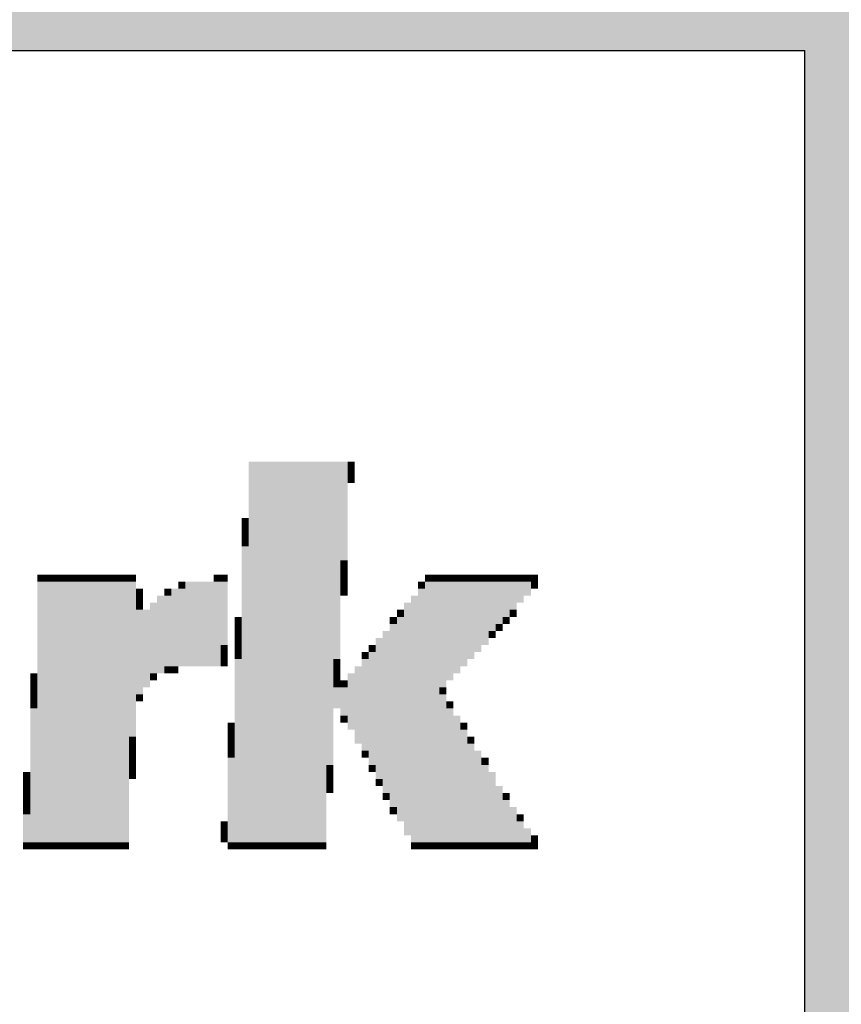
# Model space of a CAD drawing. Header units: millimetres. Extents: x -15250 to 1651995, y -140807 to 78716.
# Tile 18 of 45: x 51109 to 51222, y -97632 to -97496. Entities that reach past the tile are written whole.
import ezdxf
from ezdxf.enums import TextEntityAlignment as Align

# ---------------------------------------------------------------- set-up
doc = ezdxf.new("R2010")
doc.units = ezdxf.units.MM
doc.header["$LTSCALE"] = 100
doc.layers.add('030-PBR popis', color=12, linetype='Continuous', lineweight=9)
doc.styles.add('ISOCPEUB_10', font='isocpeur.ttf')
doc.styles.add('ISOCPEUR', font='isocpeur.ttf')
doc.styles.add('ISOCPEUR_10', font='isocpeur.ttf')

# ---------------------------------------------------------------- blocks, each defined once
blk = doc.blocks.new('KIMBER_1')
at = {"color": 7}
for points in [[(0.84948, 0.04577), (0.84948, -0.03839), (0.84792, 0.04577), (0.84792, -0.03839)], [(0.85104, 0.04577), (0.85104, -0.03839), (0.84948, 0.04577), (0.84948, -0.03839)], [(0.8526, 0.04577), (0.8526, -0.03839), (0.85104, 0.04577), (0.85104, -0.03839)], [(0.85416, 0.04577), (0.85416, -0.03839), (0.8526, 0.04577), (0.8526, -0.03839)], [(0.85572, 0.04577), (0.85572, -0.03839), (0.85416, 0.04577), (0.85416, -0.03839)], [(0.85728, 0.04577), (0.85728, -0.03839), (0.85572, 0.04577), (0.85572, -0.03839)], [(0.85883, 0.04577), (0.85883, -0.03839), (0.85728, 0.04577), (0.85728, -0.03839)], [(0.86039, 0.04577), (0.86039, -0.03839), (0.85883, 0.04577), (0.85883, -0.03839)], [(0.86195, 0.04577), (0.86195, -0.03839), (0.86039, 0.04577), (0.86039, -0.03839)], [(0.86351, 0.04577), (0.86351, -0.03839), (0.86195, 0.04577), (0.86195, -0.03839)], [(0.86507, 0.04577), (0.86507, -0.03839), (0.86351, 0.04577), (0.86351, -0.03839)], [(0.86663, 0.04577), (0.86663, -0.02125), (0.86507, 0.04577), (0.86507, -0.02125)], [(0.86818, 0.04577), (0.86818, 0.00213), (0.86663, 0.04577), (0.86663, 0.00213)], [(0.86974, 0.04577), (0.86974, 0.02395), (0.86818, 0.04577), (0.86818, 0.02395)], [(0.8713, 0.04577), (0.8713, 0.04421), (0.86974, 0.04577), (0.86974, 0.04421)], [(0.8713, 0.04421), (0.8713, 0.04265), (0.86974, 0.04421), (0.86974, 0.04265)], [(0.8713, 0.04265), (0.8713, 0.04109), (0.86974, 0.04265), (0.86974, 0.04109)], [(0.84792, 0.0333), (0.84792, 0.03174), (0.84637, 0.0333), (0.84637, 0.03174)], [(0.84792, 0.03174), (0.84792, 0.03018), (0.84637, 0.03174), (0.84637, 0.03018)], [(0.84792, 0.03018), (0.84792, 0.02862), (0.84637, 0.03018), (0.84637, 0.02862)], [(0.84792, 0.02862), (0.84792, 0.02706), (0.84637, 0.02862), (0.84637, 0.02706)], [(0.84792, 0.02706), (0.84792, -0.03839), (0.84637, 0.02706), (0.84637, -0.03839)], [(0.86974, 0.02395), (0.86974, 0.02239), (0.86818, 0.02395), (0.86818, 0.02239)], [(0.86974, 0.02239), (0.86974, 0.02083), (0.86818, 0.02239), (0.86818, 0.02083)], [(0.80273, 0.02083), (0.80273, 0.01927), (0.80117, 0.02083), (0.80117, 0.01927)], [(0.80429, 0.02083), (0.80429, 0.01927), (0.80273, 0.02083), (0.80273, 0.01927)], [(0.80585, 0.02083), (0.80585, 0.01927), (0.80429, 0.02083), (0.80429, 0.01927)], [(0.80741, 0.02083), (0.80741, 0.01927), (0.80585, 0.02083), (0.80585, 0.01927)], [(0.80896, 0.02083), (0.80896, 0.01927), (0.80741, 0.02083), (0.80741, 0.01927)], [(0.81052, 0.02083), (0.81052, 0.01927), (0.80896, 0.02083), (0.80896, 0.01927)], [(0.81208, 0.02083), (0.81208, 0.01927), (0.81052, 0.02083), (0.81052, 0.01927)], [(0.81364, 0.02083), (0.81364, 0.01927), (0.81208, 0.02083), (0.81208, 0.01927)], [(0.8152, 0.02083), (0.8152, 0.01927), (0.81364, 0.02083), (0.81364, 0.01927)], [(0.81676, 0.02083), (0.81676, 0.01927), (0.8152, 0.02083), (0.8152, 0.01927)], [(0.81831, 0.02083), (0.81831, 0.01927), (0.81676, 0.02083), (0.81676, 0.01927)], [(0.81987, 0.02083), (0.81987, 0.01927), (0.81831, 0.02083), (0.81831, 0.01927)], [(0.82143, 0.02083), (0.82143, 0.01927), (0.81987, 0.02083), (0.81987, 0.01927)], [(0.82299, 0.02083), (0.82299, 0.01927), (0.82143, 0.02083), (0.82143, 0.01927)], [(0.84169, 0.02083), (0.84169, 0.01927), (0.84013, 0.02083), (0.84013, 0.01927)], [(0.84325, 0.02083), (0.84325, 0.01927), (0.84169, 0.02083), (0.84169, 0.01927)], [(0.86974, 0.02083), (0.86974, 0.01927), (0.86818, 0.02083), (0.86818, 0.01927)], [(0.88844, 0.02083), (0.88844, 0.01927), (0.88689, 0.02083), (0.88689, 0.01927)], [(0.89, 0.02083), (0.89, 0.01927), (0.88844, 0.02083), (0.88844, 0.01927)], [(0.89156, 0.02083), (0.89156, 0.01927), (0.89, 0.02083), (0.89, 0.01927)], [(0.89312, 0.02083), (0.89312, 0.01927), (0.89156, 0.02083), (0.89156, 0.01927)], [(0.89468, 0.02083), (0.89468, 0.01927), (0.89312, 0.02083), (0.89312, 0.01927)], [(0.89624, 0.02083), (0.89624, 0.01927), (0.89468, 0.02083), (0.89468, 0.01927)], [(0.89779, 0.02083), (0.89779, 0.01927), (0.89624, 0.02083), (0.89624, 0.01927)], [(0.89935, 0.02083), (0.89935, 0.01927), (0.89779, 0.02083), (0.89779, 0.01927)], [(0.90091, 0.02083), (0.90091, 0.01927), (0.89935, 0.02083), (0.89935, 0.01927)], [(0.90247, 0.02083), (0.90247, 0.01927), (0.90091, 0.02083), (0.90091, 0.01927)], [(0.90403, 0.02083), (0.90403, 0.01927), (0.90247, 0.02083), (0.90247, 0.01927)], [(0.90559, 0.02083), (0.90559, 0.01927), (0.90403, 0.02083), (0.90403, 0.01927)], [(0.90715, 0.02083), (0.90715, 0.01927), (0.90559, 0.02083), (0.90559, 0.01927)], [(0.9087, 0.02083), (0.9087, 0.01927), (0.90715, 0.02083), (0.90715, 0.01927)], [(0.91026, 0.02083), (0.91026, 0.01927), (0.9087, 0.02083), (0.9087, 0.01927)], [(0.91182, 0.02083), (0.91182, 0.01927), (0.91026, 0.02083), (0.91026, 0.01927)], [(0.80273, 0.01927), (0.80273, -0.03839), (0.80117, 0.01927), (0.80117, -0.03839)], [(0.80429, 0.01927), (0.80429, -0.03839), (0.80273, 0.01927), (0.80273, -0.03839)], [(0.80585, 0.01927), (0.80585, -0.03839), (0.80429, 0.01927), (0.80429, -0.03839)], [(0.80741, 0.01927), (0.80741, -0.03839), (0.80585, 0.01927), (0.80585, -0.03839)], [(0.80896, 0.01927), (0.80896, -0.03839), (0.80741, 0.01927), (0.80741, -0.03839)], [(0.81052, 0.01927), (0.81052, -0.03839), (0.80896, 0.01927), (0.80896, -0.03839)], [(0.81208, 0.01927), (0.81208, -0.03839), (0.81052, 0.01927), (0.81052, -0.03839)], [(0.81364, 0.01927), (0.81364, -0.03839), (0.81208, 0.01927), (0.81208, -0.03839)], [(0.8152, 0.01927), (0.8152, -0.03839), (0.81364, 0.01927), (0.81364, -0.03839)], [(0.81676, 0.01927), (0.81676, -0.03839), (0.8152, 0.01927), (0.8152, -0.03839)], [(0.81831, 0.01927), (0.81831, -0.03839), (0.81676, 0.01927), (0.81676, -0.03839)], [(0.81987, 0.01927), (0.81987, -0.03839), (0.81831, 0.01927), (0.81831, -0.03839)], [(0.82143, 0.01927), (0.82143, -0.03839), (0.81987, 0.01927), (0.81987, -0.03839)], [(0.82299, 0.01927), (0.82299, -0.01501), (0.82143, 0.01927), (0.82143, -0.01501)], [(0.82455, 0.01771), (0.82455, 0.01615), (0.82299, 0.01771), (0.82299, 0.01615)], [(0.83078, 0.01771), (0.83078, 0.01615), (0.82922, 0.01771), (0.82922, 0.01615)], [(0.83234, 0.01771), (0.83234, 0.00057), (0.83078, 0.01771), (0.83078, 0.00057)], [(0.8339, 0.01927), (0.8339, 0.01771), (0.83234, 0.01927), (0.83234, 0.01771)], [(0.8339, 0.01771), (0.8339, 0.00057), (0.83234, 0.01771), (0.83234, 0.00057)], [(0.83546, 0.01927), (0.83546, 0.00057), (0.8339, 0.01927), (0.8339, 0.00057)], [(0.83702, 0.01927), (0.83702, 0.00057), (0.83546, 0.01927), (0.83546, 0.00057)], [(0.83857, 0.01927), (0.83857, 0.00057), (0.83702, 0.01927), (0.83702, 0.00057)], [(0.84013, 0.01927), (0.84013, 0.00057), (0.83857, 0.01927), (0.83857, 0.00057)], [(0.84169, 0.01927), (0.84169, 0.00057), (0.84013, 0.01927), (0.84013, 0.00057)], [(0.84325, 0.01927), (0.84325, 0.00525), (0.84169, 0.01927), (0.84169, 0.00525)], [(0.86974, 0.01927), (0.86974, 0.01771), (0.86818, 0.01927), (0.86818, 0.01771)], [(0.86974, 0.01771), (0.86974, 0.01615), (0.86818, 0.01771), (0.86818, 0.01615)], [(0.88689, 0.01927), (0.88689, 0.01771), (0.88533, 0.01927), (0.88533, 0.01771)], [(0.88689, 0.01771), (0.88689, -0.03839), (0.88533, 0.01771), (0.88533, -0.03839)], [(0.88844, 0.01927), (0.88844, -0.03839), (0.88689, 0.01927), (0.88689, -0.03839)], [(0.89, 0.01927), (0.89, -0.03839), (0.88844, 0.01927), (0.88844, -0.03839)], [(0.89156, 0.01927), (0.89156, -0.0041), (0.89, 0.01927), (0.89, -0.0041)], [(0.89312, 0.01927), (0.89312, -0.00255), (0.89156, 0.01927), (0.89156, -0.00255)], [(0.89468, 0.01927), (0.89468, -0.00099), (0.89312, 0.01927), (0.89312, -0.00099)], [(0.89624, 0.01927), (0.89624, 0.00057), (0.89468, 0.01927), (0.89468, 0.00057)], [(0.89779, 0.01927), (0.89779, 0.00213), (0.89624, 0.01927), (0.89624, 0.00213)], [(0.89935, 0.01927), (0.89935, 0.00369), (0.89779, 0.01927), (0.89779, 0.00369)], [(0.90091, 0.01927), (0.90091, 0.00525), (0.89935, 0.01927), (0.89935, 0.00525)], [(0.90247, 0.01927), (0.90247, 0.00836), (0.90091, 0.01927), (0.90091, 0.00836)], [(0.90403, 0.01927), (0.90403, 0.00992), (0.90247, 0.01927), (0.90247, 0.00992)], [(0.90559, 0.01927), (0.90559, 0.01148), (0.90403, 0.01927), (0.90403, 0.01148)], [(0.90715, 0.01927), (0.90715, 0.01304), (0.90559, 0.01927), (0.90559, 0.01304)], [(0.9087, 0.01927), (0.9087, 0.0146), (0.90715, 0.01927), (0.90715, 0.0146)], [(0.91026, 0.01927), (0.91026, 0.01615), (0.9087, 0.01927), (0.9087, 0.01615)], [(0.91182, 0.01927), (0.91182, 0.01771), (0.91026, 0.01927), (0.91026, 0.01771)], [(0.82455, 0.01615), (0.82455, 0.0146), (0.82299, 0.01615), (0.82299, 0.0146)], [(0.82922, 0.01615), (0.82922, -0.00099), (0.82766, 0.01615), (0.82766, -0.00099)], [(0.83078, 0.01615), (0.83078, 0.00057), (0.82922, 0.01615), (0.82922, 0.00057)], [(0.88533, 0.01615), (0.88533, -0.03839), (0.88377, 0.01615), (0.88377, -0.03839)], [(0.82455, 0.0146), (0.82455, 0.01304), (0.82299, 0.0146), (0.82299, 0.01304)], [(0.82766, 0.0146), (0.82766, -0.00099), (0.82611, 0.0146), (0.82611, -0.00099)], [(0.88377, 0.0146), (0.88377, -0.03683), (0.88221, 0.0146), (0.88221, -0.03683)], [(0.82455, 0.01304), (0.82455, -0.00566), (0.82299, 0.01304), (0.82299, -0.00566)], [(0.82611, 0.01304), (0.82611, -0.0041), (0.82455, 0.01304), (0.82455, -0.0041)], [(0.84637, 0.01148), (0.84637, 0.00992), (0.84481, 0.01148), (0.84481, 0.00992)], [(0.88065, 0.01148), (0.88065, 0.00992), (0.87909, 0.01148), (0.87909, 0.00992)], [(0.88221, 0.01304), (0.88221, 0.01148), (0.88065, 0.01304), (0.88065, 0.01148)], [(0.88221, 0.01148), (0.88221, -0.03372), (0.88065, 0.01148), (0.88065, -0.03372)], [(0.90559, 0.01148), (0.90559, 0.00992), (0.90403, 0.01148), (0.90403, 0.00992)], [(0.90715, 0.01304), (0.90715, 0.01148), (0.90559, 0.01304), (0.90559, 0.01148)], [(0.84637, 0.00992), (0.84637, 0.00836), (0.84481, 0.00992), (0.84481, 0.00836)], [(0.88065, 0.00992), (0.88065, -0.0306), (0.87909, 0.00992), (0.87909, -0.0306)], [(0.90403, 0.00992), (0.90403, 0.00836), (0.90247, 0.00992), (0.90247, 0.00836)], [(0.84637, 0.00836), (0.84637, 0.0068), (0.84481, 0.00836), (0.84481, 0.0068)], [(0.84637, 0.0068), (0.84637, 0.00525), (0.84481, 0.0068), (0.84481, 0.00525)], [(0.87753, 0.0068), (0.87753, -0.02436), (0.87598, 0.0068), (0.87598, -0.02436)], [(0.87909, 0.00836), (0.87909, -0.02748), (0.87753, 0.00836), (0.87753, -0.02748)], [(0.90247, 0.00836), (0.90247, 0.0068), (0.90091, 0.00836), (0.90091, 0.0068)], [(0.84325, 0.00525), (0.84325, 0.00369), (0.84169, 0.00525), (0.84169, 0.00369)], [(0.84637, 0.00525), (0.84637, 0.00369), (0.84481, 0.00525), (0.84481, 0.00369)], [(0.87598, 0.00525), (0.87598, 0.00369), (0.87442, 0.00525), (0.87442, 0.00369)], [(0.84325, 0.00369), (0.84325, 0.00213), (0.84169, 0.00369), (0.84169, 0.00213)], [(0.84637, 0.00369), (0.84637, 0.00213), (0.84481, 0.00369), (0.84481, 0.00213)], [(0.87442, 0.00369), (0.87442, 0.00213), (0.87286, 0.00369), (0.87286, 0.00213)], [(0.87598, 0.00369), (0.87598, -0.02125), (0.87442, 0.00369), (0.87442, -0.02125)], [(0.83078, 0.00057), (0.83078, -0.00099), (0.82922, 0.00057), (0.82922, -0.00099)], [(0.83234, 0.00057), (0.83234, -0.00099), (0.83078, 0.00057), (0.83078, -0.00099)], [(0.84325, 0.00213), (0.84325, 0.00057), (0.84169, 0.00213), (0.84169, 0.00057)], [(0.84637, 0.00213), (0.84637, -0.03839), (0.84481, 0.00213), (0.84481, -0.03839)], [(0.86818, 0.00213), (0.86818, 0.00057), (0.86663, 0.00213), (0.86663, 0.00057)], [(0.86818, 0.00057), (0.86818, -0.00099), (0.86663, 0.00057), (0.86663, -0.00099)], [(0.87286, 0.00057), (0.87286, -0.01657), (0.8713, 0.00057), (0.8713, -0.01657)], [(0.87442, 0.00213), (0.87442, -0.01813), (0.87286, 0.00213), (0.87286, -0.01813)], [(0.80117, -0.00099), (0.80117, -0.00255), (0.79961, -0.00099), (0.79961, -0.00255)], [(0.82766, -0.00099), (0.82766, -0.00255), (0.82611, -0.00099), (0.82611, -0.00255)], [(0.86818, -0.00099), (0.86818, -0.00255), (0.86663, -0.00099), (0.86663, -0.00255)], [(0.8713, -0.00099), (0.8713, -0.01346), (0.86974, -0.00099), (0.86974, -0.01346)], [(0.80117, -0.00255), (0.80117, -0.0041), (0.79961, -0.00255), (0.79961, -0.0041)], [(0.80117, -0.0041), (0.80117, -0.00566), (0.79961, -0.0041), (0.79961, -0.00566)], [(0.86818, -0.00255), (0.86818, -0.0041), (0.86663, -0.00255), (0.86663, -0.0041)], [(0.86818, -0.0041), (0.86818, -0.00878), (0.86663, -0.0041), (0.86663, -0.00878)], [(0.86974, -0.00255), (0.86974, -0.0041), (0.86818, -0.00255), (0.86818, -0.0041)], [(0.86974, -0.0041), (0.86974, -0.01034), (0.86818, -0.0041), (0.86818, -0.01034)], [(0.89156, -0.0041), (0.89156, -0.00566), (0.89, -0.0041), (0.89, -0.00566)], [(0.80117, -0.00566), (0.80117, -0.00722), (0.79961, -0.00566), (0.79961, -0.00722)], [(0.82455, -0.00566), (0.82455, -0.00722), (0.82299, -0.00566), (0.82299, -0.00722)], [(0.89156, -0.00566), (0.89156, -0.03839), (0.89, -0.00566), (0.89, -0.03839)], [(0.80117, -0.00722), (0.80117, -0.00878), (0.79961, -0.00722), (0.79961, -0.00878)], [(0.89312, -0.00722), (0.89312, -0.00878), (0.89156, -0.00722), (0.89156, -0.00878)], [(0.80117, -0.00878), (0.80117, -0.03839), (0.79961, -0.00878), (0.79961, -0.03839)], [(0.86974, -0.01034), (0.86974, -0.0119), (0.86818, -0.01034), (0.86818, -0.0119)], [(0.89312, -0.00878), (0.89312, -0.03839), (0.89156, -0.00878), (0.89156, -0.03839)], [(0.89468, -0.01034), (0.89468, -0.03839), (0.89312, -0.01034), (0.89312, -0.03839)], [(0.84481, -0.0119), (0.84481, -0.01346), (0.84325, -0.0119), (0.84325, -0.01346)], [(0.89624, -0.0119), (0.89624, -0.01346), (0.89468, -0.0119), (0.89468, -0.01346)], [(0.82299, -0.01501), (0.82299, -0.01657), (0.82143, -0.01501), (0.82143, -0.01657)], [(0.84481, -0.01346), (0.84481, -0.01501), (0.84325, -0.01346), (0.84325, -0.01501)], [(0.84481, -0.01501), (0.84481, -0.01657), (0.84325, -0.01501), (0.84325, -0.01657)], [(0.89624, -0.01346), (0.89624, -0.03839), (0.89468, -0.01346), (0.89468, -0.03839)], [(0.89779, -0.01501), (0.89779, -0.01657), (0.89624, -0.01501), (0.89624, -0.01657)], [(0.82299, -0.01657), (0.82299, -0.01813), (0.82143, -0.01657), (0.82143, -0.01813)], [(0.84481, -0.01657), (0.84481, -0.01813), (0.84325, -0.01657), (0.84325, -0.01813)], [(0.89779, -0.01657), (0.89779, -0.03839), (0.89624, -0.01657), (0.89624, -0.03839)], [(0.82299, -0.01813), (0.82299, -0.01969), (0.82143, -0.01813), (0.82143, -0.01969)], [(0.84481, -0.01813), (0.84481, -0.01969), (0.84325, -0.01813), (0.84325, -0.01969)], [(0.87442, -0.01813), (0.87442, -0.01969), (0.87286, -0.01813), (0.87286, -0.01969)], [(0.89935, -0.01813), (0.89935, -0.03839), (0.89779, -0.01813), (0.89779, -0.03839)], [(0.82299, -0.01969), (0.82299, -0.02125), (0.82143, -0.01969), (0.82143, -0.02125)], [(0.82299, -0.02125), (0.82299, -0.02281), (0.82143, -0.02125), (0.82143, -0.02281)], [(0.84481, -0.01969), (0.84481, -0.03839), (0.84325, -0.01969), (0.84325, -0.03839)], [(0.86663, -0.02125), (0.86663, -0.02281), (0.86507, -0.02125), (0.86507, -0.02281)], [(0.87598, -0.02125), (0.87598, -0.02281), (0.87442, -0.02125), (0.87442, -0.02281)], [(0.90091, -0.01969), (0.90091, -0.02125), (0.89935, -0.01969), (0.89935, -0.02125)], [(0.90091, -0.02125), (0.90091, -0.03839), (0.89935, -0.02125), (0.89935, -0.03839)], [(0.79961, -0.02281), (0.79961, -0.02436), (0.79805, -0.02281), (0.79805, -0.02436)], [(0.82299, -0.02281), (0.82299, -0.02436), (0.82143, -0.02281), (0.82143, -0.02436)], [(0.86663, -0.02281), (0.86663, -0.02436), (0.86507, -0.02281), (0.86507, -0.02436)], [(0.90247, -0.02281), (0.90247, -0.03839), (0.90091, -0.02281), (0.90091, -0.03839)], [(0.79961, -0.02436), (0.79961, -0.02592), (0.79805, -0.02436), (0.79805, -0.02592)], [(0.79961, -0.02592), (0.79961, -0.02748), (0.79805, -0.02592), (0.79805, -0.02748)], [(0.86663, -0.02436), (0.86663, -0.02592), (0.86507, -0.02436), (0.86507, -0.02592)], [(0.86663, -0.02592), (0.86663, -0.02748), (0.86507, -0.02592), (0.86507, -0.02748)], [(0.87753, -0.02436), (0.87753, -0.02592), (0.87598, -0.02436), (0.87598, -0.02592)], [(0.90403, -0.02592), (0.90403, -0.03839), (0.90247, -0.02592), (0.90247, -0.03839)], [(0.79961, -0.02748), (0.79961, -0.02904), (0.79805, -0.02748), (0.79805, -0.02904)], [(0.87909, -0.02748), (0.87909, -0.02904), (0.87753, -0.02748), (0.87753, -0.02904)], [(0.90559, -0.02748), (0.90559, -0.02904), (0.90403, -0.02748), (0.90403, -0.02904)], [(0.79961, -0.02904), (0.79961, -0.0306), (0.79805, -0.02904), (0.79805, -0.0306)], [(0.90559, -0.02904), (0.90559, -0.03839), (0.90403, -0.02904), (0.90403, -0.03839)], [(0.79961, -0.0306), (0.79961, -0.03216), (0.79805, -0.0306), (0.79805, -0.03216)], [(0.79961, -0.03216), (0.79961, -0.03839), (0.79805, -0.03216), (0.79805, -0.03839)], [(0.88065, -0.0306), (0.88065, -0.03216), (0.87909, -0.0306), (0.87909, -0.03216)], [(0.90715, -0.0306), (0.90715, -0.03839), (0.90559, -0.0306), (0.90559, -0.03839)], [(0.9087, -0.03216), (0.9087, -0.03372), (0.90715, -0.03216), (0.90715, -0.03372)], [(0.84325, -0.03372), (0.84325, -0.03527), (0.84169, -0.03372), (0.84169, -0.03527)], [(0.9087, -0.03372), (0.9087, -0.03839), (0.90715, -0.03372), (0.90715, -0.03839)], [(0.84325, -0.03527), (0.84325, -0.03683), (0.84169, -0.03527), (0.84169, -0.03683)], [(0.84325, -0.03683), (0.84325, -0.03839), (0.84169, -0.03683), (0.84169, -0.03839)], [(0.91026, -0.03527), (0.91026, -0.03839), (0.9087, -0.03527), (0.9087, -0.03839)], [(0.91182, -0.03683), (0.91182, -0.03839), (0.91026, -0.03683), (0.91026, -0.03839)], [(0.79961, -0.03839), (0.79961, -0.03995), (0.79805, -0.03839), (0.79805, -0.03995)], [(0.80117, -0.03839), (0.80117, -0.03995), (0.79961, -0.03839), (0.79961, -0.03995)], [(0.80273, -0.03839), (0.80273, -0.03995), (0.80117, -0.03839), (0.80117, -0.03995)], [(0.80429, -0.03839), (0.80429, -0.03995), (0.80273, -0.03839), (0.80273, -0.03995)], [(0.80585, -0.03839), (0.80585, -0.03995), (0.80429, -0.03839), (0.80429, -0.03995)], [(0.80741, -0.03839), (0.80741, -0.03995), (0.80585, -0.03839), (0.80585, -0.03995)], [(0.80896, -0.03839), (0.80896, -0.03995), (0.80741, -0.03839), (0.80741, -0.03995)], [(0.81052, -0.03839), (0.81052, -0.03995), (0.80896, -0.03839), (0.80896, -0.03995)], [(0.81208, -0.03839), (0.81208, -0.03995), (0.81052, -0.03839), (0.81052, -0.03995)], [(0.81364, -0.03839), (0.81364, -0.03995), (0.81208, -0.03839), (0.81208, -0.03995)], [(0.8152, -0.03839), (0.8152, -0.03995), (0.81364, -0.03839), (0.81364, -0.03995)], [(0.81676, -0.03839), (0.81676, -0.03995), (0.8152, -0.03839), (0.8152, -0.03995)], [(0.81831, -0.03839), (0.81831, -0.03995), (0.81676, -0.03839), (0.81676, -0.03995)], [(0.81987, -0.03839), (0.81987, -0.03995), (0.81831, -0.03839), (0.81831, -0.03995)], [(0.82143, -0.03839), (0.82143, -0.03995), (0.81987, -0.03839), (0.81987, -0.03995)], [(0.84481, -0.03839), (0.84481, -0.03995), (0.84325, -0.03839), (0.84325, -0.03995)], [(0.84637, -0.03839), (0.84637, -0.03995), (0.84481, -0.03839), (0.84481, -0.03995)], [(0.84792, -0.03839), (0.84792, -0.03995), (0.84637, -0.03839), (0.84637, -0.03995)], [(0.84948, -0.03839), (0.84948, -0.03995), (0.84792, -0.03839), (0.84792, -0.03995)], [(0.85104, -0.03839), (0.85104, -0.03995), (0.84948, -0.03839), (0.84948, -0.03995)], [(0.8526, -0.03839), (0.8526, -0.03995), (0.85104, -0.03839), (0.85104, -0.03995)], [(0.85416, -0.03839), (0.85416, -0.03995), (0.8526, -0.03839), (0.8526, -0.03995)], [(0.85572, -0.03839), (0.85572, -0.03995), (0.85416, -0.03839), (0.85416, -0.03995)], [(0.85728, -0.03839), (0.85728, -0.03995), (0.85572, -0.03839), (0.85572, -0.03995)], [(0.85883, -0.03839), (0.85883, -0.03995), (0.85728, -0.03839), (0.85728, -0.03995)], [(0.86039, -0.03839), (0.86039, -0.03995), (0.85883, -0.03839), (0.85883, -0.03995)], [(0.86195, -0.03839), (0.86195, -0.03995), (0.86039, -0.03839), (0.86039, -0.03995)], [(0.86351, -0.03839), (0.86351, -0.03995), (0.86195, -0.03839), (0.86195, -0.03995)], [(0.86507, -0.03839), (0.86507, -0.03995), (0.86351, -0.03839), (0.86351, -0.03995)], [(0.88533, -0.03839), (0.88533, -0.03995), (0.88377, -0.03839), (0.88377, -0.03995)], [(0.88689, -0.03839), (0.88689, -0.03995), (0.88533, -0.03839), (0.88533, -0.03995)], [(0.88844, -0.03839), (0.88844, -0.03995), (0.88689, -0.03839), (0.88689, -0.03995)], [(0.89, -0.03839), (0.89, -0.03995), (0.88844, -0.03839), (0.88844, -0.03995)], [(0.89156, -0.03839), (0.89156, -0.03995), (0.89, -0.03839), (0.89, -0.03995)], [(0.89312, -0.03839), (0.89312, -0.03995), (0.89156, -0.03839), (0.89156, -0.03995)], [(0.89468, -0.03839), (0.89468, -0.03995), (0.89312, -0.03839), (0.89312, -0.03995)], [(0.89624, -0.03839), (0.89624, -0.03995), (0.89468, -0.03839), (0.89468, -0.03995)], [(0.89779, -0.03839), (0.89779, -0.03995), (0.89624, -0.03839), (0.89624, -0.03995)], [(0.89935, -0.03839), (0.89935, -0.03995), (0.89779, -0.03839), (0.89779, -0.03995)], [(0.90091, -0.03839), (0.90091, -0.03995), (0.89935, -0.03839), (0.89935, -0.03995)], [(0.90247, -0.03839), (0.90247, -0.03995), (0.90091, -0.03839), (0.90091, -0.03995)], [(0.90403, -0.03839), (0.90403, -0.03995), (0.90247, -0.03839), (0.90247, -0.03995)], [(0.90559, -0.03839), (0.90559, -0.03995), (0.90403, -0.03839), (0.90403, -0.03995)], [(0.90715, -0.03839), (0.90715, -0.03995), (0.90559, -0.03839), (0.90559, -0.03995)], [(0.9087, -0.03839), (0.9087, -0.03995), (0.90715, -0.03839), (0.90715, -0.03995)], [(0.91026, -0.03839), (0.91026, -0.03995), (0.9087, -0.03839), (0.9087, -0.03995)], [(0.91182, -0.03839), (0.91182, -0.03995), (0.91026, -0.03839), (0.91026, -0.03995)]]:
    blk.add_solid(points, dxfattribs=at)
blk = doc.blocks.new('RAZITKO-KCC')
h = blk.add_hatch(color=256)
h.paths.add_polyline_path([(-140, 76), (-140, 103), (0, 103), (0, 76)])
h.paths.add_polyline_path([(-139, 77), (-139, 102), (-70.5, 102), (-70.5, 77)], flags=16)
h.paths.add_polyline_path([(-69.5, 77), (-69.5, 102), (-1, 102), (-1, 77)], flags=16)
for p in [(-139, 102), (-70.5, 77)]:
    blk.add_line(p, (-70.5, 102))
at = {"xscale": 62.28062766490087, "yscale": 62.28062767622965, "zscale": 62.28062766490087}
blk.add_blockref('KIMBER_1', (-130.965, 93.488), dxfattribs=at)
at = {"color": 3}
for tag, p, height, style in [('INVESTOR_jméno', (-130.18, 85.973), 2.5, 'ISOCPEUR_10'), ('INVESTOR_ulice', (-130.18, 82.294), 2.5, 'ISOCPEUR_10'), ('INVESTOR_město', (-130.18, 78.63), 2.5, 'ISOCPEUR_10'), ('HLAVNÍ_INŽENÝR_PROJEKTU', (-69, 69), 2.5, 'ISOCPEUR_10'), ('PROFESE', (-139, 69), 2.5, 'ISOCPEUR_10'), ('ZODPOVĚDNÝ_PROJEKTANT_PROFESE', (-69, 60), 2.5, 'ISOCPEUR_10'), ('ZPRACOVATEL_PROFESE_jméno', (-139, 60), 2.5, 'ISOCPEUR_10'), ('ZPRACOVATEL_PROFESE_ulice', (-139, 55.5), 2.5, 'ISOCPEUR_10'), ('ZPRACOVATEL_PROFESE_město', (-139, 51), 2.5, 'ISOCPEUR_10'), ('VYPRACOVAL', (-69, 51), 2.5, 'ISOCPEUR_10'), ('ARCHIV', (-19, 31), 2.5, 'ISOCPEUR_10'), ('MISTO_STAVBY', (-139, 22), 2.5, 'ISOCPEUR_10'), ('MĚŘÍTKO', (-48.5, 13), 2.5, 'ISOCPEUR_10'), ('FORMÁT', (-30.5, 13), 2.5, 'ISOCPEUR_10'), ('STUPEŇ_DOKUMENTACE', (-139, 13), 2, 'ISOCPEUR_10'), ('DATUM', (-69, 13), 2.5, 'ISOCPEUR_10'), ('OBJEKT', (-69, 2.5), 3.5, 'ISOCPEUB_10')]:
    blk.add_attdef(tag, p, '', height=height, dxfattribs=dict(at, style=style))
at = {"color": 3, "linetype": 'ByBlock', "style": 'ISOCPEUB_10'}
for tag, p in [('NÁZEV_STAVBY', (-139, 41)), ('OBSAH_PŘÍLOHY', (-139, 31))]:
    blk.add_attdef(tag, p, '', height=3.5, dxfattribs=at)
blk.add_attdef('Č_PŘÍLOHY-č_zakázky', text='', height=3.5, dxfattribs=at).set_placement((-122.5, 2.5), align=Align.RIGHT)
for tag, p in [('Č_PŘÍLOHY-stupeň_dokumentace', (-118.5, 2.5)), ('Č_PŘÍLOHY-část_dokumentace', (-111.5, 2.5)), ('Č_PŘÍLOHY-objekt', (-104.5, 2.5)), ('Č_PŘÍLOHY-profese', (-96, 2.5)), ('Č_PŘÍLOHY-výkres', (-86, 2.5)), ('Č_PŘÍLOHY-revize', (-76, 2.5))]:
    blk.add_attdef(tag, text='', height=3.5, dxfattribs=at).set_placement(p, align=Align.CENTER)
at = {"color": 3, "style": 'ISOCPEUR_10'}
blk.add_attdef('OBJEKT_UPŘESNĚNÍ', text='', height=2.5, dxfattribs=at).set_placement((-22, 2.5), align=Align.RIGHT)

msp = doc.modelspace()

# ---------------------------------------------------------------- block references
at = {"xscale": 10, "yscale": 10, "zscale": 10}
msp.add_blockref('RAZITKO-KCC', (51921.81, -98520.34), dxfattribs=at)

# ---------------------------------------------------------------- texts
at = {"layer": '030-PBR popis', "color": 7, "linetype": 'ByBlock', "insert": (48045.2, -33900), "char_height": 400, "attachment_point": 1, "line_spacing_factor": 1.8, "style": 'ISOCPEUR'}
msp.add_mtext_dynamic_manual_height_columns('{\\H2x;LEGENDA PO - PBŘ:}\\P\\pl4000;HRANICE POŽÁRNÍHO ÚSEKU\\PEPS SE SAMOČINNÝMI A TLAČÍTKOVÝMI HLÁSIČI VIZ. PROJEKT EPS\\PNOUZOVÉ OSVĚTLENÍ\\PPŘENOSNÉ HASICÍ PŘÍSTROJE (SPECIFIKACE DLE POŽÁRNÍ ZPRÁVY)\\PVNITŘNÍ POŽÁRNÍ HYDRANTOVÁ SKŘÍŇ (BÍLÁ; PHP, D 30 m, EPS)\\PVÝCHOD NA VOLNÉ PROSTRANSTVÍ\\PSMĚR ÚNIKU (DOPLNĚNÝ O POČET UNIKAJÍCÍCH OSOB) \\PAKUSTICKÉ POPLACHOVÉ ZAŘÍZENÍ\\POZNAČENÍ POŽÁRNÍHO ÚSEKU\\PNEJNIŽŠÍ POŽADOVANÁ POŽÁRNÍ ODOLNOST VODOROVNÉ KONSTRUKCE\\PNEJNIŽŠÍ POŽADOVANÁ POŽÁRNÍ ODOLNOST SVISLÉ KONSTRUKCE\\PNEJNIŽŠÍ POŽADOVANÁ POŽÁRNÍ ODOLNOST POŽÁRNÍHO UZÁVĚRU', width=26908.9543, gutter_width=2000, heights=[0], dxfattribs=at)

doc.saveas('drawing.dxf')
